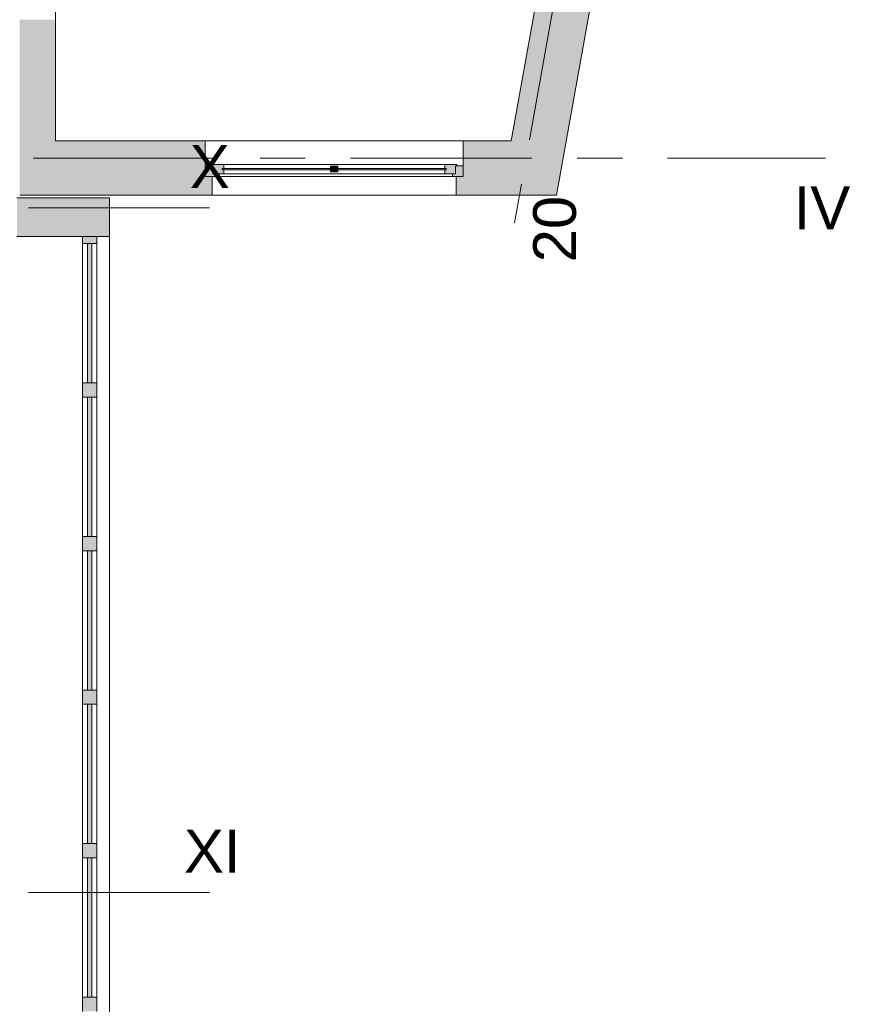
# Model space of a CAD drawing. Header units: centimetres. Extents: x -2574 to 3083, y -1 to 3760.
# Tile 40 of 58: x 1209 to 1804, y 1770 to 2460. Entities that reach past the tile are written whole.
import ezdxf

# ---------------------------------------------------------------- set-up
doc = ezdxf.new("R2010")
doc.units = ezdxf.units.CM
doc.linetypes.add('Oś', pattern=[222.25, 127, -31.75, 31.75, -31.75])
for name, color, linetype, lineweight in [('A-FLOR', 192, 'Continuous', 13), ('A-GLAZ', 151, 'Continuous', 13), ('A-GLAZ-CURT', 52, 'Continuous', 13), ('A-GLAZ-CWMG', 51, 'Continuous', 13), ('A-WALL', 113, 'Continuous', 13), ('S-GRID', 1, 'Continuous', 13), ('S-GRID-IDEN', 1, 'Continuous', 13)]:
    doc.layers.add(name, color=color, linetype=linetype, lineweight=lineweight)
doc.layers.add('A-WALL-PATT', color=111, linetype='Continuous', lineweight=13, plot=False)
doc.styles.add('Arial_4', font='arial.ttf', dxfattribs={"height": 30})

msp = doc.modelspace()

# ---------------------------------------------------------------- hatches: boundary and pattern name
at = {"layer": 'A-GLAZ', "lineweight": 9}
h = msp.add_hatch(color=251, dxfattribs=at)
h.paths.add_polyline_path([(1512.88, 2350.33), (1520.38, 2350.33), (1520.38, 2357.83), (1514.88, 2357.83), (1514.88, 2352.33), (1512.88, 2352.33)], flags=0)
h.paths.add_polyline_path([(1339.38, 2350.33), (1346.88, 2350.33), (1346.88, 2352.33), (1344.88, 2352.33), (1344.88, 2357.83), (1339.38, 2357.83)], flags=0)
h = msp.add_hatch(color=251, dxfattribs=at)
h.paths.add_polyline_path([(1514.88, 2352.33), (1514.88, 2357.83), (1515.88, 2357.83), (1515.88, 2358.83), (1507.38, 2358.83), (1507.38, 2356.08), (1508.38, 2356.08), (1508.38, 2355.08), (1507.38, 2355.08), (1507.38, 2352.33)], flags=0)
h.paths.add_polyline_path([(1344.88, 2352.33), (1352.38, 2352.33), (1352.38, 2355.08), (1351.38, 2355.08), (1351.38, 2356.08), (1352.38, 2356.08), (1352.38, 2358.83), (1343.88, 2358.83), (1343.88, 2357.83), (1344.88, 2357.83)], flags=0)
for points in [[(1508.38, 2355.08), (1508.38, 2356.08), (1351.38, 2356.08), (1351.38, 2355.08), (1487.35, 2355.08)], [(1427.38, 2353.58), (1432.38, 2353.58), (1432.38, 2357.58), (1427.38, 2357.58)]]:
    msp.add_hatch(color=251, dxfattribs=at).paths.add_polyline_path(points, flags=0)
at = {"layer": 'A-GLAZ-CURT', "lineweight": 9}
for points in [[(1256.88, 2205.66), (1259.88, 2205.66), (1259.88, 2303.33), (1256.88, 2303.33)], [(1256.88, 2097.99), (1259.88, 2097.99), (1259.88, 2195.66), (1256.88, 2195.66)], [(1256.88, 1990.33), (1259.88, 1990.33), (1259.88, 2087.99), (1256.88, 2087.99)], [(1256.88, 1882.66), (1259.88, 1882.66), (1259.88, 1980.33), (1256.88, 1980.33)], [(1256.88, 1774.99), (1259.88, 1774.99), (1259.88, 1872.66), (1256.88, 1872.66)]]:
    msp.add_hatch(color=251, dxfattribs=at).paths.add_polyline_path(points, flags=0)
at = {"layer": 'A-GLAZ-CWMG', "lineweight": 9, "extrusion": (0, 0, -1)}
for points in [[(-1263.38, 2303.33), (-1263.38, 2308.33), (-1253.38, 2308.33), (-1253.38, 2303.33), (-1261.63, 2303.33)], [(-1263.38, 2195.66), (-1263.38, 2205.66), (-1253.38, 2205.66), (-1253.38, 2195.66), (-1261.63, 2195.66)], [(-1263.38, 2087.99), (-1263.38, 2097.99), (-1253.38, 2097.99), (-1253.38, 2087.99), (-1261.63, 2087.99)], [(-1263.38, 1980.33), (-1263.38, 1990.33), (-1253.38, 1990.33), (-1253.38, 1980.33), (-1261.63, 1980.33)], [(-1263.38, 1872.66), (-1263.38, 1882.66), (-1253.38, 1882.66), (-1253.38, 1872.66), (-1261.63, 1872.66)], [(-1263.38, 1764.99), (-1263.38, 1774.99), (-1253.38, 1774.99), (-1253.38, 1764.99), (-1261.63, 1764.99)]]:
    msp.add_hatch(color=251, dxfattribs=at).paths.add_polyline_path(points, flags=0)

# ---------------------------------------------------------------- linework, layer by layer
at = {"layer": 'A-FLOR', "color": 251, "lineweight": 9}
msp.add_line((1272.38, 1016.33), (1272.38, 2308.33), dxfattribs=at)
at = {"layer": 'A-GLAZ', "color": 251, "lineweight": 9}
for p, q in [((1344.88, 2357.83), (1339.38, 2357.83)), ((1339.38, 2357.83), (1339.38, 2350.33)), ((1352.38, 2358.83), (1343.88, 2358.83)), ((1343.88, 2358.83), (1343.88, 2357.83)), ((1343.88, 2357.83), (1344.88, 2357.83)), ((1344.88, 2357.83), (1344.88, 2352.33)), ((1344.88, 2352.33), (1344.88, 2357.83)), ((1508.38, 2356.08), (1351.38, 2356.08)), ((1351.38, 2356.08), (1351.38, 2355.08)), ((1351.38, 2355.08), (1351.38, 2356.08)), ((1351.38, 2356.08), (1352.38, 2356.08)), ((1351.38, 2355.08), (1508.38, 2355.08)), ((1352.38, 2355.08), (1351.38, 2355.08)), ((1352.38, 2356.08), (1352.38, 2358.83)), ((1352.38, 2358.83), (1507.38, 2358.83)), ((1352.38, 2352.33), (1352.38, 2355.08)), ((1432.38, 2357.58), (1427.38, 2357.58)), ((1427.38, 2357.58), (1427.38, 2353.58)), ((1432.38, 2353.58), (1432.38, 2357.58)), ((1507.38, 2358.83), (1507.38, 2356.08)), ((1515.88, 2358.83), (1507.38, 2358.83)), ((1507.38, 2356.08), (1508.38, 2356.08)), ((1508.38, 2355.08), (1507.38, 2355.08)), ((1507.38, 2355.08), (1507.38, 2352.33)), ((1508.38, 2355.08), (1508.38, 2356.08)), ((1508.38, 2356.08), (1508.38, 2355.08)), ((1514.88, 2352.33), (1514.88, 2357.83)), ((1514.88, 2357.83), (1515.88, 2357.83)), ((1514.88, 2357.83), (1514.88, 2352.33)), ((1520.38, 2357.83), (1514.88, 2357.83)), ((1515.88, 2357.83), (1515.88, 2358.83)), ((1520.38, 2350.33), (1520.38, 2357.83)), ((1339.38, 2350.33), (1346.88, 2350.33)), ((1520.38, 2350.33), (1339.38, 2350.33)), ((1344.88, 2352.33), (1352.38, 2352.33)), ((1346.88, 2352.33), (1344.88, 2352.33)), ((1346.88, 2350.33), (1346.88, 2352.33)), ((1346.88, 2350.33), (1512.88, 2350.33)), ((1352.38, 2352.33), (1507.38, 2352.33)), ((1427.38, 2353.58), (1432.38, 2353.58)), ((1507.38, 2352.33), (1514.88, 2352.33)), ((1514.88, 2352.33), (1512.88, 2352.33)), ((1512.88, 2352.33), (1512.88, 2350.33)), ((1512.88, 2350.33), (1520.38, 2350.33))]:
    msp.add_line(p, q, dxfattribs=at)
at = {"layer": 'A-GLAZ-CURT', "color": 251, "lineweight": 9}
for p, q in [((1259.88, 2303.33), (1256.88, 2303.33)), ((1256.88, 2303.33), (1256.88, 2205.66)), ((1259.88, 2205.66), (1259.88, 2303.33)), ((1256.88, 2205.66), (1259.88, 2205.66)), ((1259.88, 2195.66), (1256.88, 2195.66)), ((1256.88, 2195.66), (1256.88, 2097.99)), ((1259.88, 2097.99), (1259.88, 2195.66)), ((1256.88, 2097.99), (1259.88, 2097.99)), ((1259.88, 2087.99), (1256.88, 2087.99)), ((1256.88, 2087.99), (1256.88, 1990.33)), ((1259.88, 1990.33), (1259.88, 2087.99)), ((1256.88, 1990.33), (1259.88, 1990.33)), ((1259.88, 1980.33), (1256.88, 1980.33)), ((1256.88, 1980.33), (1256.88, 1882.66)), ((1259.88, 1882.66), (1259.88, 1980.33)), ((1256.88, 1882.66), (1259.88, 1882.66)), ((1259.88, 1872.66), (1256.88, 1872.66)), ((1256.88, 1872.66), (1256.88, 1774.99)), ((1259.88, 1774.99), (1259.88, 1872.66)), ((1256.88, 1774.99), (1259.88, 1774.99))]:
    msp.add_line(p, q, dxfattribs=at)
at = {"layer": 'A-GLAZ-CWMG', "color": 251, "lineweight": 9, "extrusion": (0, 0, -1)}
for p, q in [((1263.38, 2308.33), (1253.38, 2308.33)), ((1253.38, 2308.33), (1253.38, 2303.33)), ((1263.38, 2303.33), (1263.38, 2308.33)), ((1253.38, 2303.33), (1263.38, 2303.33)), ((1263.38, 2205.66), (1253.38, 2205.66)), ((1253.38, 2205.66), (1253.38, 2195.66)), ((1263.38, 2195.66), (1263.38, 2205.66)), ((1253.38, 2195.66), (1263.38, 2195.66)), ((1263.38, 2097.99), (1253.38, 2097.99)), ((1253.38, 2097.99), (1253.38, 2087.99)), ((1263.38, 2087.99), (1263.38, 2097.99)), ((1253.38, 2087.99), (1263.38, 2087.99)), ((1263.38, 1990.33), (1253.38, 1990.33)), ((1253.38, 1990.33), (1253.38, 1980.33)), ((1263.38, 1980.33), (1263.38, 1990.33)), ((1253.38, 1980.33), (1263.38, 1980.33)), ((1263.38, 1882.66), (1253.38, 1882.66)), ((1253.38, 1882.66), (1253.38, 1872.66)), ((1263.38, 1872.66), (1263.38, 1882.66)), ((1253.38, 1872.66), (1263.38, 1872.66)), ((1263.38, 1774.99), (1253.38, 1774.99)), ((1253.38, 1774.99), (1253.38, 1764.99)), ((1263.38, 1764.99), (1263.38, 1774.99))]:
    msp.add_line(p, q, dxfattribs=at)
at = {"layer": 'A-GLAZ-CWMG', "color": 251, "lineweight": 9}
for p, q in [((1253.38, 2205.66), (1253.38, 2303.33)), ((1263.38, 2303.33), (1263.38, 2205.66)), ((1253.38, 2097.99), (1253.38, 2195.66)), ((1263.38, 2195.66), (1263.38, 2097.99)), ((1253.38, 1990.33), (1253.38, 2087.99)), ((1263.38, 2087.99), (1263.38, 1990.33)), ((1253.38, 1882.66), (1253.38, 1980.33)), ((1263.38, 1980.33), (1263.38, 1882.66)), ((1253.38, 1774.99), (1253.38, 1872.66)), ((1263.38, 1872.66), (1263.38, 1774.99))]:
    msp.add_line(p, q, dxfattribs=at)
at = {"layer": 'A-WALL', "color": 251, "lineweight": 9}
for p, q in [((1585.71, 2337.33), (1804.33, 3555.33)), ((1553.92, 2375.33), (1635.68, 2830.83)), ((1234.38, 2375.33), (1234.38, 2668.33)), ((1234.38, 2375.33), (1553.92, 2375.33)), ((1339.38, 2357.83), (1339.38, 2375.33)), ((1520.38, 2375.33), (1520.38, 2357.83)), ((1344.38, 2337.33), (1344.38, 2350.33)), ((1515.38, 2350.33), (1515.38, 2337.33)), ((1272.38, 2335.33), (1207.38, 2335.33)), ((1585.71, 2337.33), (1209.38, 2337.33)), ((1272.38, 2308.33), (1272.38, 2335.33)), ((1207.38, 2308.33), (1272.38, 2308.33))]:
    msp.add_line(p, q, dxfattribs=at)
at = {"layer": 'A-WALL-PATT', "color": 251, "linetype": 'Continuous', "lineweight": 9, "extrusion": (0, 0, -1)}
for points in [[(-1553.92, 2375.33), (-1585.71, 2337.33), (-1703.72, 3209.9)], [(-1703.72, 3209.9), (-1585.71, 2337.33), (-1742.33, 3209.9)], [(-1234.38, 2337.33), (-1209.38, 2460.33), (-1209.38, 2337.33)], [(-1209.38, 2460.33), (-1234.38, 2337.33), (-1234.38, 2460.33)], [(-1261.63, 2337.33), (-1234.38, 2375.33), (-1234.38, 2337.33)], [(-1234.38, 2375.33), (-1261.63, 2337.33), (-1339.38, 2375.33)], [(-1339.38, 2375.33), (-1261.63, 2337.33), (-1339.38, 2350.33)], [(-1520.38, 2375.33), (-1520.38, 2337.33), (-1553.92, 2375.33)], [(-1553.92, 2375.33), (-1520.38, 2337.33), (-1547.1, 2337.33)], [(-1585.71, 2337.33), (-1553.92, 2375.33), (-1547.1, 2337.33)], [(-1344.38, 2337.33), (-1339.38, 2350.33), (-1261.63, 2337.33)], [(-1339.38, 2350.33), (-1344.38, 2337.33), (-1344.38, 2350.33)], [(-1520.38, 2337.33), (-1515.38, 2350.33), (-1515.38, 2337.33)], [(-1515.38, 2350.33), (-1520.38, 2337.33), (-1520.38, 2350.33)], [(-1272.38, 2308.33), (-1207.38, 2335.33), (-1207.38, 2308.33)], [(-1207.38, 2335.33), (-1272.38, 2308.33), (-1272.38, 2335.33)]]:
    msp.add_solid(points, dxfattribs=at)
at = {"layer": 'A-WALL-PATT', "color": 251, "linetype": 'Continuous', "lineweight": 9}
msp.add_solid([(1520.38, 2350.33), (1520.38, 2337.33), (1520.38, 2375.33)], dxfattribs=at)
at = {"layer": 'S-GRID', "color": 251, "linetype": 'Oś', "lineweight": 9}
for p, q in [((1785.44, 3594.96), (1556.23, 2317.96)), ((-1225.62, 2363.33), (1774.38, 2363.33)), ((1342.46, 2328.33), (-1368.76, 2328.33)), ((1342.46, 1848.33), (-1368.76, 1848.33))]:
    msp.add_line(p, q, dxfattribs=at)

# ---------------------------------------------------------------- texts
at = {"layer": 'S-GRID-IDEN', "color": 251, "lineweight": 9, "style": 'Arial_4'}
for s, p in [('X', (1328.67, 2342.39)), ('IV', (1752.03, 2313.38)), ('XI', (1324.6, 1862.39))]:
    msp.add_text(s, height=30, dxfattribs=at).set_placement(p)
msp.add_text('20', height=30, rotation=90, dxfattribs=at).set_placement((1599.33, 2290.21))

doc.saveas('drawing.dxf')
